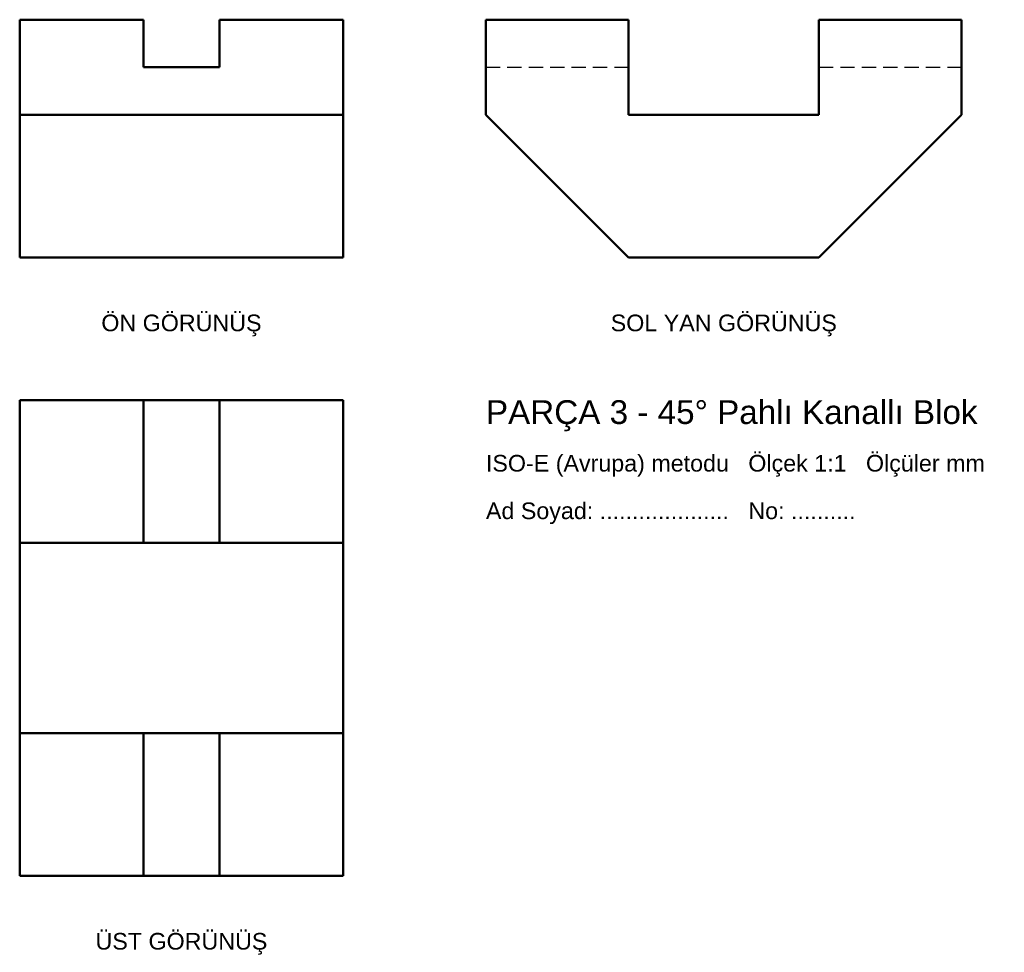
# Model space of a CAD drawing. Header units: millimetres. Extents: x 0 to 207, y -146 to 50.
import ezdxf
from ezdxf.enums import TextEntityAlignment as Align

# ---------------------------------------------------------------- set-up
doc = ezdxf.new("R2010")
doc.units = ezdxf.units.MM
doc.linetypes.add('GIZLI_ISO', pattern=[4.5, 3, -1.5])
for name, color, linetype, lineweight in [('GIZLI', 2, 'GIZLI_ISO', 25), ('GORUNEN', 7, 'Continuous', 50), ('YAZI', 3, 'Continuous', 25)]:
    doc.layers.add(name, color=color, linetype=linetype, lineweight=lineweight)
doc.styles.add('TR', font='arial.ttf')

msp = doc.modelspace()

# ---------------------------------------------------------------- linework, layer by layer
at = {"layer": 'GIZLI'}
for p, q in [((98, 40), (128, 40)), ((168, 40), (198, 40))]:
    msp.add_line(p, q, dxfattribs=at)
at = {"layer": 'GORUNEN'}
for p, q in [((0, 0), (0, 50)), ((0, 50), (26, 50)), ((26, 40), (26, 50)), ((42, 50), (68, 50)), ((42, 40), (42, 50)), ((68, 0), (68, 50)), ((98, 30), (98, 50)), ((98, 50), (128, 50)), ((128, 30), (128, 50)), ((168, 50), (198, 50)), ((168, 30), (168, 50)), ((198, 30), (198, 50)), ((26, 40), (42, 40)), ((0, 30), (68, 30)), ((98, 30), (128, 0)), ((128, 30), (168, 30)), ((168, 0), (198, 30)), ((0, 0), (68, 0)), ((128, 0), (168, 0)), ((0, -30), (68, -30)), ((0, -130), (0, -30)), ((26, -60), (26, -30)), ((42, -60), (42, -30)), ((68, -130), (68, -30)), ((0, -60), (68, -60)), ((0, -100), (68, -100)), ((26, -130), (26, -100)), ((42, -130), (42, -100)), ((0, -130), (68, -130))]:
    msp.add_line(p, q, dxfattribs=at)

# ---------------------------------------------------------------- texts
at = {"layer": 'YAZI', "style": 'TR'}
for s, p in [('ÖN GÖRÜNÜŞ', (34, -12)), ('SOL YAN GÖRÜNÜŞ', (148, -12)), ('ÜST GÖRÜNÜŞ', (34, -142))]:
    msp.add_text(s, height=3.5, dxfattribs=at).set_placement(p, align=Align.TOP_CENTER)
for s, height, p in [('PARÇA 3 - 45° Pahlı Kanallı Blok', 5, (98, -35)), ('ISO-E (Avrupa) metodu   Ölçek 1:1   Ölçüler mm', 3.5, (98, -45)), ('Ad Soyad: ....................   No: ..........', 3.5, (98, -55))]:
    msp.add_text(s, height=height, dxfattribs=at).set_placement(p)

doc.saveas('drawing.dxf')
